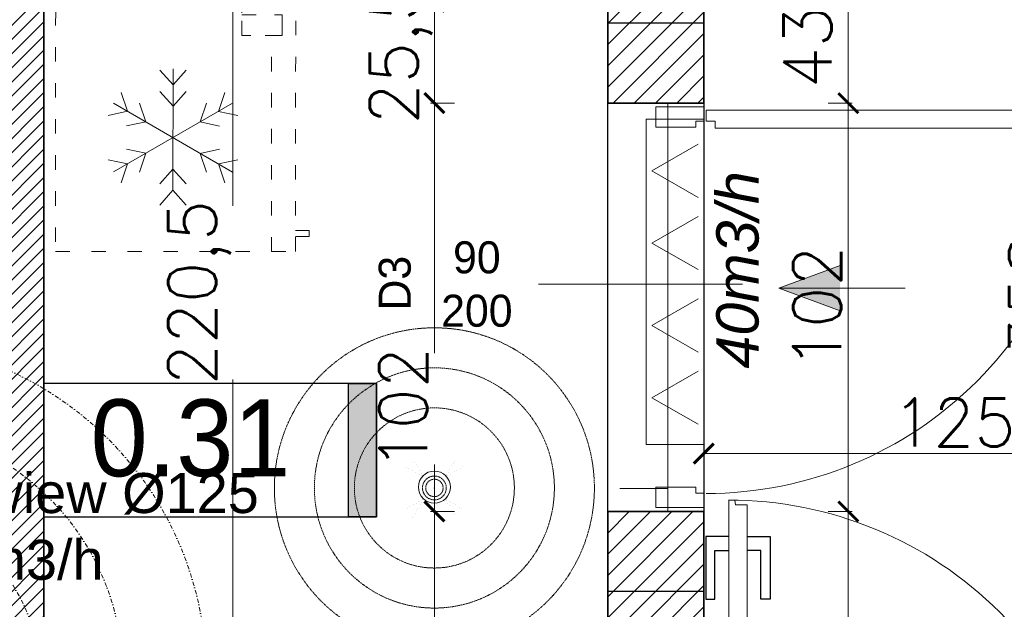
# Model space of a CAD drawing. Header units: millimetres. Extents: x -740 to 33545, y 5178 to 22494.
# Tile 136 of 256: x 9088 to 9334, y 10903 to 11050. Entities that reach past the tile are written whole.
import ezdxf
from ezdxf.lldxf.tags import DXFTag

# ---------------------------------------------------------------- set-up
doc = ezdxf.new("R2010")
doc.units = ezdxf.units.MM
doc.header["$MEASUREMENT"] = 0
for name, pattern in [('ACAD_ISO03W100', [30, 12, -18]), ('CENTERX2', [101.6, 63.5, -12.7, 12.7, -12.7]), ('DASHDOT', [1, 0.5, -0.25, 0, -0.25]), ('DIVIDE2', [0.625, 0.25, -0.125, 0, -0.125, 0, -0.125])]:
    doc.linetypes.add(name, pattern=pattern)
doc.layers.get('Defpoints').update_dxf_attribs({"color": 252})
for name, color, linetype, lineweight in [('## went', 20, 'DIVIDE2', 15), ('_IS_EKO_opis', 7, 'Continuous', 18), ('_IS_EKO_Text_Konstrukcji', 7, 'Continuous', 15), ('_IS_EKO_transfer', 5, 'Continuous', 15), ('_IS_WYCIAG_TOALETY', 6, 'Continuous', 20), ('_IS_Wywiew', 1, 'Continuous', 20), ('A_istniejące ściany', 252, 'Continuous', 35), ('A_l.przerywana', 252, 'ICAD_ISO03W100', 9), ('A_opisy', 252, 'Continuous', 15), ('A_wyposażenie', 252, 'Continuous', 9), ('l.przerywana', 252, 'ICAD_ISO03W100', 5), ('l.wypełnien', 252, 'Continuous', 5), ('wymiarowanie', 252, 'Continuous', 9)]:
    doc.layers.add(name, color=color, linetype=linetype, lineweight=lineweight)
doc.layers.add('## went NIEWID', color=51, linetype='DASHDOT', lineweight=15, plot=False)
for name, color, linetype in [('_I_EKO_PODKLAD 3', 252, 'Continuous'), ('_IS_EKO_Opis_Wentylacja', 7, 'CENTERX2'), ('NAWIEW', 5, 'Continuous'), ('stolarka', 252, 'Continuous'), ('tabelki opis', 252, 'Continuous'), ('ULTRA-GASTRO TECHNOLOGIA', 252, 'Continuous'), ('WYWIEW', 252, 'Continuous')]:
    doc.layers.add(name, color=color, linetype=linetype)
doc.styles.add('Arial', font='arial.ttf')
doc.styles.add('styl2', font='simplex.shx')
tags = doc.linetypes.add('ICAD_ISO03W100', pattern=[30, 12, -18]).pattern_tags.tags
tags[6:7] = [DXFTag(74, 4), DXFTag(75, 0), DXFTag(340, '0'), DXFTag(46, 1.0), DXFTag(50, 0.0), DXFTag(44, 0.0), DXFTag(45, 0.0)]
tags[4:5] = [DXFTag(74, 4), DXFTag(75, 0), DXFTag(340, '0'), DXFTag(46, 1.0), DXFTag(50, 0.0), DXFTag(44, 0.0), DXFTag(45, 0.0)]
tags = doc.linetypes.add('SOLID', pattern=[10, 10, 0]).pattern_tags.tags
tags[6:7] = [DXFTag(74, 4), DXFTag(75, 0), DXFTag(340, '0'), DXFTag(46, 0.0), DXFTag(50, 0.0), DXFTag(44, 0.0), DXFTag(45, 0.0)]
tags[4:5] = [DXFTag(74, 4), DXFTag(75, 0), DXFTag(340, '0'), DXFTag(46, 0.0), DXFTag(50, 0.0), DXFTag(44, 0.0), DXFTag(45, 0.0)]
doc.dimstyles.new('Skala 1-50', dxfattribs={"dimtxt": 12, "dimasz": 5, "dimexe": 1, "dimexo": 1, "dimgap": 1.5, "dimtad": 1, "dimdec": 1, "dimrnd": 0.5, "dimtxsty": 'styl2', "dimblk": 'ARCHTICK', "dimcen": 5, "dimadec": 0, "dimazin": 0, "dimtfac": 1, "dimtdec": 1, "dimtmove": 1, "dimatfit": 3, "dimldrblk": 'ARCHTICK', "dimfxl": 0, "dimlwd": -1, "dimlwe": -1, "dimarcsym": 0})

# ---------------------------------------------------------------- blocks, each defined once
blk = doc.blocks.new('_ArchTick')
at = {"color": 0, "linetype": 'ByBlock', "const_width": 0.15}
blk.add_lwpolyline([(-0.5, -0.5), (0.5, 0.5)], dxfattribs=at)
blk = doc.blocks.new('*D1148')
at = {"layer": 'Defpoints', "color": 0}
for p in [(9384.19, 11058.36), (9259.19, 11044.42), (9384.19, 11040.75)]:
    blk.add_point(p, dxfattribs=at)
at = {"layer": 'wymiarowanie', "color": 0}
for p, q in [((9259.19, 11053.36), (9259.19, 11059.36)), ((9384.19, 11053.36), (9384.19, 11059.36)), ((9259.19, 11058.36), (9302.96, 11058.36)), ((9384.19, 11058.36), (9330.59, 11058.36))]:
    blk.add_line(p, q, dxfattribs=at)
at = {"layer": 'wymiarowanie', "color": 0, "xscale": 5, "yscale": 5, "zscale": 5, "rotation": 180}
blk.add_blockref('_ArchTick', (9259.19, 11058.36), dxfattribs=at)
at = {"layer": 'wymiarowanie', "color": 0, "xscale": 5, "yscale": 5, "zscale": 5}
blk.add_blockref('_ArchTick', (9384.19, 11058.36), dxfattribs=at)
at = {"layer": 'wymiarowanie', "color": 0, "insert": (9316.77, 11066.16), "char_height": 12, "attachment_point": 5, "style": 'styl2'}
blk.add_mtext('125', dxfattribs=at)
blk = doc.blocks.new('A$C176D455E')
at = {"layer": '_I_EKO_PODKLAD 3', "lineweight": 9}
for p, q in [((16.24, 30.32), (12.93, 34.01)), ((16.24, 30.32), (19.55, 34.01)), ((16.24, 0), (16.24, 30.32)), ((4.85, 23.74), (3.31, 28.45)), ((16.24, 25.02), (12.93, 28.71)), ((16.24, 25.02), (19.55, 28.71)), ((27.64, 23.74), (29.17, 28.45)), ((31.11, 8.58), (1.38, 25.75)), ((1.38, 8.58), (31.11, 25.75)), ((9.44, 21.09), (7.9, 25.8)), ((23.04, 21.09), (24.58, 25.8)), ((4.85, 23.74), (0, 22.72)), ((27.64, 23.74), (32.48, 22.72)), ((9.44, 21.09), (4.59, 20.07)), ((23.04, 21.09), (27.89, 20.07)), ((9.44, 13.24), (4.59, 14.26)), ((9.44, 13.24), (7.9, 8.53)), ((23.04, 13.24), (27.89, 14.26)), ((23.04, 13.24), (24.58, 8.53)), ((4.85, 10.59), (0, 11.61)), ((4.85, 10.59), (3.31, 5.88)), ((27.64, 10.59), (32.48, 11.61)), ((27.64, 10.59), (29.17, 5.88)), ((16.24, 9.31), (12.93, 5.62)), ((16.24, 9.31), (19.55, 5.62)), ((16.24, 4.01), (12.93, 0.32)), ((16.24, 4.01), (19.55, 0.32))]:
    blk.add_line(p, q, dxfattribs=at)
blk = doc.blocks.new('A$C740E6856')
at = {"layer": '_I_EKO_PODKLAD 3', "linetype": 'ACAD_ISO03W100', "lineweight": 13, "ltscale": 0.3}
for p, q in [((9.37, 60), (9.37, 6.02)), ((0, 54.74), (3.37, 54.74))]:
    blk.add_line(p, q, dxfattribs=at)
at = {"layer": '_I_EKO_PODKLAD 3', "lineweight": 13}
for p, q in [((3.37, 56.27), (0, 56.27)), ((0, 56.27), (0, 54.74))]:
    blk.add_line(p, q, dxfattribs=at)
at = {"layer": '_I_EKO_PODKLAD 3', "linetype": 'ACAD_ISO03W100', "lineweight": 13, "ltscale": 0.3}
blk.add_lwpolyline([(3.37, 0), (63.37, 0), (63.37, 60), (3.37, 60)], close=True, dxfattribs=at)
at = {"layer": '_I_EKO_PODKLAD 3', "linetype": 'ACAD_ISO03W100', "lineweight": 13, "ltscale": 0.5}
blk.add_lwpolyline([(8.65, 0.91), (6.75, 0.91), (6.75, 6.02), (10.98, 6.02)], dxfattribs=at)
at = {"layer": '_I_EKO_PODKLAD 3', "linetype": 'ACAD_ISO03W100', "lineweight": 13, "ltscale": 0.3}
blk.add_lwpolyline([(14.61, 6.02), (16.85, 6.02), (16.85, 0.91), (11.8, 0.91)], dxfattribs=at)
at = {"layer": '_I_EKO_PODKLAD 3'}
blk.add_blockref('A$C176D455E', (17.78, 14.41), dxfattribs=at)
blk = doc.blocks.new('*D2261')
at = {"layer": 'Defpoints', "color": 0}
for p in [(9383.33, 11191.52), (9350.2, 10833.52), (9384.19, 10833.52)]:
    blk.add_point(p, dxfattribs=at)
at = {"layer": 'wymiarowanie', "color": 0}
for p, q in [((9355.2, 11191.52), (9349.2, 11191.52)), ((9350.2, 11191.52), (9350.2, 10833.52)), ((9355.2, 10833.52), (9349.2, 10833.52))]:
    blk.add_line(p, q, dxfattribs=at)
at = {"layer": 'wymiarowanie', "color": 0, "xscale": 5, "yscale": 5, "zscale": 5}
for p, rotation in [((9350.2, 11191.52), 90), ((9350.2, 10833.52), 270)]:
    blk.add_blockref('_ArchTick', p, dxfattribs=dict(at, rotation=rotation))
at = {"layer": 'wymiarowanie', "color": 0, "insert": (9341.53, 10980.79), "char_height": 12, "attachment_point": 5, "rotation": 90, "style": 'styl2'}
blk.add_mtext('358', dxfattribs=at)
blk = doc.blocks.new('*D2263')
at = {"layer": 'Defpoints', "color": 0}
for p in [(9154.45, 11054.32), (9141.48, 10833.91), (9160.29, 10833.91)]:
    blk.add_point(p, dxfattribs=at)
at = {"layer": 'wymiarowanie', "color": 0}
for p, q in [((9146.48, 11054.32), (9140.48, 11054.32)), ((9141.48, 11054.32), (9141.48, 11003.38)), ((9141.48, 10833.91), (9141.48, 10959.98)), ((9146.48, 10833.91), (9140.48, 10833.91))]:
    blk.add_line(p, q, dxfattribs=at)
at = {"layer": 'wymiarowanie', "color": 0, "xscale": 5, "yscale": 5, "zscale": 5}
for p, rotation in [((9141.48, 11054.32), 90), ((9141.48, 10833.91), 270)]:
    blk.add_blockref('_ArchTick', p, dxfattribs=dict(at, rotation=rotation))
at = {"layer": 'wymiarowanie', "color": 0, "insert": (9133.13, 10981.68), "char_height": 12, "attachment_point": 5, "rotation": 90, "style": 'styl2'}
blk.add_mtext('220,5', dxfattribs=at)
blk = doc.blocks.new('*D2538')
at = {"layer": 'Defpoints', "color": 0}
for p in [(9384.19, 10958.52), (9259.19, 10954.08), (9384.19, 10941.47)]:
    blk.add_point(p, dxfattribs=at)
at = {"layer": 'wymiarowanie', "color": 0}
for p, q in [((9259.19, 10946.47), (9259.19, 10940.47)), ((9384.19, 10946.47), (9384.19, 10940.47)), ((9259.19, 10941.47), (9384.19, 10941.47))]:
    blk.add_line(p, q, dxfattribs=at)
at = {"layer": 'wymiarowanie', "color": 0, "xscale": 5, "yscale": 5, "zscale": 5, "rotation": 180}
blk.add_blockref('_ArchTick', (9259.19, 10941.47), dxfattribs=at)
at = {"layer": 'wymiarowanie', "color": 0, "xscale": 5, "yscale": 5, "zscale": 5}
blk.add_blockref('_ArchTick', (9384.19, 10941.47), dxfattribs=at)
at = {"layer": 'wymiarowanie', "color": 0, "insert": (9321.69, 10949.27), "char_height": 12, "attachment_point": 5, "style": 'styl2'}
blk.add_mtext('125', dxfattribs=at)
blk = doc.blocks.new('*D2710')
at = {"layer": 'Defpoints', "color": 0}
for p in [(9235.19, 11054.32), (9191.85, 11029.02), (9235.19, 11029.02)]:
    blk.add_point(p, dxfattribs=at)
at = {"layer": 'wymiarowanie', "color": 0}
for p, q in [((9196.85, 11054.32), (9190.85, 11054.32)), ((9191.85, 11054.32), (9191.85, 11029.02)), ((9196.85, 11029.02), (9190.85, 11029.02))]:
    blk.add_line(p, q, dxfattribs=at)
at = {"layer": 'wymiarowanie', "color": 0, "xscale": 5, "yscale": 5, "zscale": 5}
for p, rotation in [((9191.85, 11054.32), 90), ((9191.85, 11029.02), 270)]:
    blk.add_blockref('_ArchTick', p, dxfattribs=dict(at, rotation=rotation))
at = {"layer": 'wymiarowanie', "color": 0, "insert": (9183.5, 11041.67), "char_height": 12, "attachment_point": 5, "rotation": 90, "style": 'styl2'}
blk.add_mtext('25,5', dxfattribs=at)
blk = doc.blocks.new('*D2711')
at = {"layer": 'Defpoints', "color": 0}
for p in [(9235.19, 11029.02), (9191.85, 10927.02), (9235.19, 10927.02)]:
    blk.add_point(p, dxfattribs=at)
at = {"layer": 'wymiarowanie', "color": 0}
for p, q in [((9196.85, 11029.02), (9190.85, 11029.02)), ((9191.85, 11029.02), (9191.85, 10966.53)), ((9191.85, 10927.02), (9191.85, 10938.76)), ((9196.85, 10927.02), (9190.85, 10927.02))]:
    blk.add_line(p, q, dxfattribs=at)
at = {"layer": 'wymiarowanie', "color": 0, "xscale": 5, "yscale": 5, "zscale": 5}
for p, rotation in [((9191.85, 11029.02), 90), ((9191.85, 10927.02), 270)]:
    blk.add_blockref('_ArchTick', p, dxfattribs=dict(at, rotation=rotation))
at = {"layer": 'wymiarowanie', "color": 0, "insert": (9184.05, 10952.65), "char_height": 12, "attachment_point": 5, "rotation": 90, "style": 'styl2'}
blk.add_mtext('102', dxfattribs=at)
blk = doc.blocks.new('*D2712')
at = {"layer": 'Defpoints', "color": 0}
for p in [(9235.19, 10927.02), (9191.85, 10833.52), (9235.19, 10833.52)]:
    blk.add_point(p, dxfattribs=at)
at = {"layer": 'wymiarowanie', "color": 0}
for p, q in [((9196.85, 10927.02), (9190.85, 10927.02)), ((9191.85, 10927.02), (9191.85, 10833.52)), ((9196.85, 10833.52), (9190.85, 10833.52))]:
    blk.add_line(p, q, dxfattribs=at)
at = {"layer": 'wymiarowanie', "color": 0, "xscale": 5, "yscale": 5, "zscale": 5}
for p, rotation in [((9191.85, 10927.02), 90), ((9191.85, 10833.52), 270)]:
    blk.add_blockref('_ArchTick', p, dxfattribs=dict(at, rotation=rotation))
at = {"layer": 'wymiarowanie', "color": 0, "insert": (9183.5, 10880.27), "char_height": 12, "attachment_point": 5, "rotation": 90, "style": 'styl2'}
blk.add_mtext('93,5', dxfattribs=at)
blk = doc.blocks.new('*D2725')
at = {"layer": 'Defpoints', "color": 0}
for p in [(9259.19, 11072.32), (9259.19, 11029.02), (9295.31, 11029.02)]:
    blk.add_point(p, dxfattribs=at)
at = {"layer": 'wymiarowanie', "color": 0}
for p, q in [((9290.31, 11072.32), (9296.31, 11072.32)), ((9295.31, 11072.32), (9295.31, 11029.02)), ((9290.31, 11029.02), (9296.31, 11029.02))]:
    blk.add_line(p, q, dxfattribs=at)
at = {"layer": 'wymiarowanie', "color": 0, "xscale": 5, "yscale": 5, "zscale": 5}
for p, rotation in [((9295.31, 11072.32), 90), ((9295.31, 11029.02), 270)]:
    blk.add_blockref('_ArchTick', p, dxfattribs=dict(at, rotation=rotation))
at = {"layer": 'wymiarowanie', "color": 0, "insert": (9286.97, 11050.67), "char_height": 12, "attachment_point": 5, "rotation": 90, "style": 'styl2'}
blk.add_mtext('43,5', dxfattribs=at)
blk = doc.blocks.new('*D2726')
at = {"layer": 'Defpoints', "color": 0}
for p in [(9259.19, 11029.02), (9259.19, 10927.02), (9295.31, 10927.02)]:
    blk.add_point(p, dxfattribs=at)
at = {"layer": 'wymiarowanie', "color": 0}
for p, q in [((9290.31, 11029.02), (9296.31, 11029.02)), ((9295.31, 11029.02), (9295.31, 10927.02)), ((9290.31, 10927.02), (9296.31, 10927.02))]:
    blk.add_line(p, q, dxfattribs=at)
at = {"layer": 'wymiarowanie', "color": 0, "xscale": 5, "yscale": 5, "zscale": 5}
for p, rotation in [((9295.31, 11029.02), 90), ((9295.31, 10927.02), 270)]:
    blk.add_blockref('_ArchTick', p, dxfattribs=dict(at, rotation=rotation))
at = {"layer": 'wymiarowanie', "color": 0, "insert": (9287.51, 10978.02), "char_height": 12, "attachment_point": 5, "rotation": 90, "style": 'styl2'}
blk.add_mtext('102', dxfattribs=at)
blk = doc.blocks.new('*D2727')
at = {"layer": 'Defpoints', "color": 0}
for p in [(9259.19, 10927.02), (9279.52, 10833.92), (9295.31, 10833.92)]:
    blk.add_point(p, dxfattribs=at)
at = {"layer": 'wymiarowanie', "color": 0}
for p, q in [((9290.31, 10927.02), (9296.31, 10927.02)), ((9295.31, 10927.02), (9295.31, 10833.92)), ((9290.31, 10833.92), (9296.31, 10833.92))]:
    blk.add_line(p, q, dxfattribs=at)
at = {"layer": 'wymiarowanie', "color": 0, "xscale": 5, "yscale": 5, "zscale": 5}
for p, rotation in [((9295.31, 10927.02), 90), ((9295.31, 10833.92), 270)]:
    blk.add_blockref('_ArchTick', p, dxfattribs=dict(at, rotation=rotation))
at = {"layer": 'wymiarowanie', "color": 0, "insert": (9287.51, 10880.47), "char_height": 12, "attachment_point": 5, "rotation": 90, "style": 'styl2'}
blk.add_mtext('93', dxfattribs=at)
blk = doc.blocks.new('FILL_245')
at = {"color": 1, "linetype": 'Continuous', "const_width": 0.018}
blk.add_lwpolyline([(-42321.15, 289.36), (-42313.9, 301.91), (-42308.6, 296.6)], close=True, dxfattribs=at)
blk = doc.blocks.new('FILL_244')
at = {"color": 1, "linetype": 'Continuous', "const_width": 0.018}
blk.add_lwpolyline([(-42321.15, 274.23), (-42308.6, 266.98), (-42313.9, 261.68)], close=True, dxfattribs=at)
blk = doc.blocks.new('Wywiew_lazienki')
at = {"layer": '## went NIEWID'}
for radius in [40, 30, 20]:
    blk.add_circle((10620.47, 9724.02), radius, dxfattribs=at)
at = {"layer": '_IS_WYCIAG_TOALETY', "linetype": 'Continuous', "lineweight": 0}
for p, q in [((10625.88, 9731.38), (10623.23, 9726.79)), ((10625.88, 9716.67), (10627.82, 9718.61))]:
    blk.add_line(p, q, dxfattribs=at)
at = {"layer": '_IS_WYCIAG_TOALETY', "linetype": 'Continuous', "lineweight": 0, "const_width": 0.00658}
for points in [[(10611.71, 9732.78), (10614.08, 9730.41)], [(10629.22, 9732.78), (10626.85, 9730.41)], [(10615.05, 9731.38), (10613.11, 9729.44)], [(10615.05, 9731.38), (10613.11, 9729.44)], [(10617.7, 9726.79), (10615.05, 9731.38)], [(10617.7, 9726.79), (10615.05, 9731.38)], [(10625.88, 9731.38), (10627.82, 9729.44)], [(10625.88, 9731.38), (10627.82, 9729.44)], [(10613.11, 9729.44), (10617.7, 9726.79)], [(10627.82, 9729.44), (10623.23, 9726.79)], [(10617.7, 9726.79), (10617.7, 9726.79)], [(10623.23, 9726.79), (10623.23, 9726.79)], [(10617.7, 9721.26), (10613.11, 9718.61)], [(10617.7, 9721.26), (10613.11, 9718.61)], [(10615.05, 9716.67), (10617.7, 9721.26)], [(10617.7, 9721.26), (10617.7, 9721.26)], [(10623.23, 9721.26), (10627.82, 9718.61)], [(10623.23, 9721.26), (10627.82, 9718.61)], [(10623.23, 9721.26), (10623.23, 9721.26)], [(10625.88, 9716.67), (10623.23, 9721.26)], [(10613.11, 9718.61), (10615.05, 9716.67)], [(10613.11, 9718.61), (10615.05, 9716.67)], [(10611.71, 9715.27), (10614.08, 9717.64)], [(10629.22, 9715.27), (10626.85, 9717.64)]]:
    blk.add_lwpolyline(points, dxfattribs=at)
at = {"layer": '_IS_WYCIAG_TOALETY', "lineweight": 0}
for radius in [2.98, 2.18]:
    blk.add_circle((10620.47, 9724.02), radius, dxfattribs=at)
blk.add_point((10620.47, 9724.02), dxfattribs=at)
blk.add_point((10620.47, 9724.02), dxfattribs=at)
at = {"layer": '_IS_WYCIAG_TOALETY', "lineweight": 0, "extrusion": (0, 0, -1), "xscale": 0.3657600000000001, "yscale": 0.3657600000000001, "zscale": -0.3657600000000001}
for name in ['FILL_245', 'FILL_244']:
    blk.add_blockref(name, (4861.68, 9620.96), dxfattribs=at)
blk = doc.blocks.new('FILL_246')
at = {"color": 1, "linetype": 'Continuous', "const_width": 0.018}
blk.add_lwpolyline([(-42336.28, 274.23), (-42348.83, 266.98), (-42343.52, 261.68)], close=True, dxfattribs=at)
blk = doc.blocks.new('FILL_243')
at = {"color": 1, "linetype": 'Continuous', "const_width": 0.018}
blk.add_lwpolyline([(-42336.28, 289.36), (-42343.52, 301.91), (-42348.83, 296.6)], close=True, dxfattribs=at)
blk = doc.blocks.new('A$C06D629D9')
blk.add_point((0, 0))
at = {"color": 3}
blk.add_point((0, 0), dxfattribs=at)
at = {"layer": 'NAWIEW', "color": 1, "linetype": 'Continuous', "const_width": 0.018}
for points in [[(-23.94, 23.94), (-17.46, 17.46)], [(23.94, 23.94), (17.46, 17.46)], [(-14.81, 20.11), (-20.11, 14.81)], [(-14.81, 20.11), (-20.11, 14.81)], [(-20.11, 14.81), (-7.57, 7.57)], [(-7.57, 7.57), (-14.81, 20.11)], [(-7.57, 7.57), (-14.81, 20.11)], [(7.57, 7.57), (14.81, 20.11)], [(7.57, 7.57), (14.81, 20.11)], [(20.11, 14.81), (7.57, 7.57)], [(14.81, 20.11), (20.11, 14.81)], [(14.81, 20.11), (20.11, 14.81)], [(-7.57, -7.57), (-20.11, -14.81)], [(-7.57, -7.57), (-20.11, -14.81)], [(-14.81, -20.11), (-7.57, -7.57)], [(7.57, -7.57), (20.11, -14.81)], [(7.57, -7.57), (20.11, -14.81)], [(14.81, -20.11), (7.57, -7.57)], [(-23.94, -23.94), (-17.46, -17.46)], [(-20.11, -14.81), (-14.81, -20.11)], [(-20.11, -14.81), (-14.81, -20.11)], [(20.11, -14.81), (14.81, -20.11)], [(20.11, -14.81), (14.81, -20.11)], [(23.94, -23.94), (17.46, -17.46)]]:
    blk.add_lwpolyline(points, dxfattribs=at)
at = {"layer": 'WYWIEW', "color": 10, "linetype": 'Continuous', "const_width": 0.018}
for points in [[(-7.57, 7.57), (-7.57, 7.57)], [(7.57, 7.57), (7.57, 7.57)], [(-7.57, -7.57), (-7.57, -7.57)], [(7.57, -7.57), (7.57, -7.57)]]:
    blk.add_lwpolyline(points, dxfattribs=at)
at = {"layer": 'NAWIEW', "extrusion": (0, 0, -1), "zscale": -1}
for name in ['FILL_245', 'FILL_243', 'FILL_244', 'FILL_246']:
    blk.add_blockref(name, (42328.71, -281.79), dxfattribs=at)
blk = doc.blocks.new('heether5')
at = {"layer": '## went', "color": 1}
for radius in [7.45, 5.44]:
    blk.add_circle((341463.05, 163171.59), radius, dxfattribs=at)
at = {"layer": '## went NIEWID'}
for radius in [100, 75, 50]:
    blk.add_circle((341463.05, 163171.59), radius, dxfattribs=at)
at = {"layer": '## went', "xscale": 0.9144000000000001, "yscale": 0.9144000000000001, "zscale": 0.9144000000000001}
blk.add_blockref('A$C06D629D9', (341463.05, 163171.59), dxfattribs=at)

msp = doc.modelspace()

# ---------------------------------------------------------------- hatches: boundary and pattern name
at = {"layer": '_IS_EKO_opis'}
for points in [[(9293.26, 10982.81), (9293.26, 10988.44), (9277.96, 10982.81)], [(9293.26, 10977.17), (9293.26, 10982.81), (9277.96, 10982.81)]]:
    msp.add_hatch(color=256, dxfattribs=at).paths.add_polyline_path(points)
at = {"layer": 'l.wypełnien'}
h = msp.add_hatch(dxfattribs=at)
h.set_pattern_fill('ANSI31', color=256, scale=30, style=0)
edge = h.paths.add_edge_path()
edge.add_line((8932.19, 10920.7), (8932.19, 10978.67))
edge.add_line((8932.19, 10978.67), (8932.19, 11023.17))
edge.add_line((8932.19, 11023.17), (8932.19, 11086.55))
edge.add_line((8932.19, 11086.55), (8932.19, 11090.05))
edge.add_line((8932.19, 11090.05), (8887.19, 11090.05))
edge.add_line((8887.19, 11090.05), (8887.19, 10920.7))
edge.add_line((8887.19, 10920.7), (8932.19, 10920.7))
h.paths.add_polyline_path([(9644.52, 11095.63), (9645.19, 11095.63), (9645.19, 11322.32), (9879.19, 11322.32), (9879.19, 11234.32), (9924.19, 11234.32), (9924.19, 11368.7), (9592.09, 11368.7), (9506.19, 11368.7), (9506.19, 11323.52), (9604.19, 11323.52), (9604.19, 11095.63)])
h.paths.add_polyline_path([(8887.19, 10686.04), (8932.19, 10686.04), (8932.19, 10794.52), (9246.19, 10794.52), (9246.19, 10833.52), (9259.19, 10833.52), (9259.19, 10907.02), (9235.19, 10907.02), (9235.19, 10833.52), (8932.19, 10833.52), (8932.19, 10920.7), (8887.19, 10920.7)])
h.paths.add_polyline_path([(8975.77, 11323.52), (9235.19, 11323.52), (9259.19, 11323.52), (9360.94, 11323.52), (9360.94, 11368.7), (8975.77, 11368.7)])
h.paths.add_polyline_path([(8887.19, 11368.7), (8887.19, 11236.3), (8907.93, 11236.3), (8932.19, 11236.3), (8932.19, 11323.52), (8975.77, 11323.52), (8975.77, 11368.7)])
h.paths.add_polyline_path([(9604.19, 11095.63), (9644.52, 11095.63), (9644.52, 11090.06), (9645.19, 11090.06), (9645.19, 11005.43), (9612.19, 11005.43), (9612.19, 11018.43), (9604.19, 11018.43)])
h.paths.add_polyline_path([(9924.19, 11095.63), (9924.19, 11158.89), (9879.19, 11158.89), (9879.19, 11095.63)])
h.paths.add_polyline_path([(9246.19, 10833.52), (9246.19, 10794.52), (9266.19, 10794.52), (9266.19, 10833.52)])
h.paths.add_polyline_path([(9879.19, 11078.49), (9924.19, 11078.59), (9924.19, 11095.63), (9879.19, 11095.63)])
h.paths.add_polyline_path([(9259.19, 10907.02), (9259.19, 10927.02), (9250.18, 10927.02), (9235.19, 10927.02), (9235.19, 10907.02)])
h.paths.add_polyline_path([(9235.19, 11072.32), (9235.19, 11052.32), (9259.19, 11052.32), (9259.19, 11072.32)])
h.paths.add_polyline_path([(9235.19, 11029.02), (9250.18, 11029.02), (9259.19, 11029.02), (9259.19, 11035.15), (9259.19, 11049.02), (9235.19, 11049.02)])
h.paths.add_polyline_path([(9235.19, 11323.52), (9235.19, 11303.52), (9259.19, 11303.52), (9259.19, 11323.52)])
h.paths.add_polyline_path([(9235.19, 11186.92), (9259.19, 11186.92), (9259.19, 11186.92), (9259.19, 11191.52), (9259.19, 11199.52), (9259.19, 11199.52), (9235.19, 11199.52), (9235.19, 11191.52)])
h.paths.add_polyline_path([(9235.19, 11174.32), (9247.19, 11174.32), (9259.19, 11174.32), (9259.19, 11174.32), (9259.19, 11186.92), (9259.19, 11186.92), (9235.19, 11186.92), (9235.19, 11174.32)])
h.paths.add_polyline_path([(9259.19, 11049.02), (9259.19, 11051.92), (9259.19, 11052.32), (9235.19, 11052.32), (9235.19, 11049.02), (9259.19, 11049.02)])
h = msp.add_hatch(dxfattribs=at)
h.set_pattern_fill('ANSI31', color=256, scale=20, style=0)
h.paths.add_polyline_path([(9094.19, 10833.52), (9094.19, 11054.32), (9235.19, 11054.32), (9235.19, 11066.32), (9077.19, 11066.32), (9077.19, 11054.32), (9082.19, 11054.32), (9082.19, 10946.52), (9077.19, 10946.52), (9077.19, 10938.52), (9082.19, 10938.52), (9082.19, 10833.52), (9094.19, 10833.52)])
h.paths.add_polyline_path([(9384.19, 10958.52), (9451.64, 10958.52), (9451.64, 10966.52), (9392.19, 10966.52), (9392.19, 11081.52), (9604.19, 11081.52), (9604.19, 11089.52), (9392.19, 11089.52), (9392.19, 11094.52), (9384.19, 11094.52)])
h.paths.add_polyline_path([(9612.19, 11005.43), (9645.19, 11005.43), (9645.19, 10990.32), (9645.19, 10978.32), (9645.19, 10951.32), (9604.19, 10951.32), (9604.19, 10958.52), (9543.64, 10958.52), (9543.64, 10966.52), (9604.19, 10966.52), (9604.19, 11018.43), (9612.19, 11018.43)])
h.paths.add_polyline_path([(8932.19, 11054.32), (8975.19, 11054.32), (8975.19, 11066.32), (8932.19, 11066.32)])
h.paths.add_polyline_path([(8932.19, 10938.52), (8985.19, 10938.52), (8985.19, 10946.52), (8932.19, 10946.52)])
at = {"layer": 'tabelki opis'}
msp.add_hatch(color=256, dxfattribs=at).paths.add_polyline_path([(9177.35, 10925.71), (9177.35, 10958.97), (9170.38, 10958.97), (9170.38, 10925.71)])

# ---------------------------------------------------------------- linework, layer by layer
at = {"layer": '_IS_EKO_opis'}
for p, q in [((9277.96, 10982.81), (9293.26, 10988.44)), ((9309.56, 10982.81), (9277.96, 10982.81)), ((9277.96, 10982.81), (9293.26, 10977.17))]:
    msp.add_line(p, q, dxfattribs=at)
at = {"layer": '_IS_EKO_transfer', "color": 5, "lineweight": 15, "ltscale": 5}
for p, q in [((9257.75, 11018.75), (9246.23, 11012.1)), ((9257.75, 11005.45), (9246.23, 11012.1)), ((9257.75, 11000.72), (9246.23, 10994.07)), ((9257.75, 10987.42), (9246.23, 10994.07)), ((9257.75, 10980.12), (9246.23, 10973.47)), ((9257.75, 10966.82), (9246.23, 10973.47)), ((9257.75, 10962.09), (9246.23, 10955.44)), ((9257.75, 10948.79), (9246.23, 10955.44))]:
    msp.add_line(p, q, dxfattribs=at)
msp.add_lwpolyline([(9259.19, 10943.77), (9259.19, 11025.04), (9244.79, 11025.04), (9244.79, 10943.77)], close=True, dxfattribs=at)
at = {"layer": '_IS_Wywiew'}
msp.add_circle((9191.85, 10933.11), 4, dxfattribs=at)
at = {"layer": 'A_istniejące ściany'}
for points in [[(9235.19, 11072.32), (9235.19, 11029.02)], [(9094.19, 10833.52), (9094.19, 11054.32)], [(9094.19, 10946.52), (9094.19, 11054.32)], [(9259.19, 11029.02), (9259.19, 11051.92)], [(9235.19, 11029.02), (9259.19, 11029.02)], [(9235.19, 10927.02), (9235.19, 10833.52)], [(9235.19, 10927.02), (9259.19, 10927.02)], [(9259.19, 10833.52), (9259.19, 10927.02)]]:
    msp.add_lwpolyline(points, dxfattribs=at)
at = {"layer": 'A_l.przerywana', "lineweight": 30, "ltscale": 0.3}
msp.add_lwpolyline([(9235.19, 11049.02), (9259.19, 11049.02), (9259.19, 10907.02), (9235.19, 10907.02)], close=True, dxfattribs=at)
at = {"layer": 'A_l.przerywana', "ltscale": 0.3}
msp.add_lwpolyline([(9238.18, 10932.77), (9250.18, 10932.77)], dxfattribs=at)
at = {"layer": 'A_opisy'}
msp.add_line((9268.87, 10983.77), (9213.87, 10983.77), dxfattribs=at)
at = {"layer": 'A_opisy', "ltscale": 0.3}
for points in [[(9187.87, 10983.77), (9213.87, 10983.77), (9213.87, 10996.77), (9187.87, 10996.77)], [(9187.87, 10970.77), (9213.87, 10970.77), (9213.87, 10983.77), (9187.87, 10983.77)]]:
    msp.add_lwpolyline(points, close=True, dxfattribs=at)
at = {"layer": 'l.przerywana', "ltscale": 0.3}
msp.add_lwpolyline([(9235.19, 11029.02), (9250.18, 11029.02), (9250.18, 10927.02), (9235.19, 10927.02)], dxfattribs=at)
at = {"layer": 'stolarka', "lineweight": 9}
for points in [[(9259.76, 11024.48), (9259.76, 11027.27), (9355.53, 11027.27), (9355.52, 11025.76), (9354.37, 11025.58), (9354.37, 11022.74), (9262.06, 11022.74), (9262.06, 11024.48), (9259.76, 11024.48)], [(9268.26, 10834.1), (9265.48, 10834.1), (9265.48, 10929.87), (9266.98, 10929.85), (9267.16, 10928.71), (9270, 10928.71), (9270, 10836.4), (9268.26, 10836.4), (9268.26, 10834.1)]]:
    msp.add_lwpolyline(points, dxfattribs=at)
at = {"layer": 'stolarka'}
for points in [[(9265.48, 10920.75), (9259.67, 10920.75), (9259.67, 10905.09), (9261.99, 10905.09), (9261.99, 10917.27), (9265.48, 10917.27)], [(9270, 10920.75), (9275.8, 10920.75), (9275.8, 10905.09), (9273.48, 10905.09), (9273.48, 10917.27), (9270, 10917.27)]]:
    msp.add_lwpolyline(points, dxfattribs=at)
at = {"layer": 'stolarka', "linetype": 'ICAD_ISO03W100', "lineweight": 13, "ltscale": 0.3}
for centre, start, end in [((9259.76, 11027.27), 270.0003, 0.0531), ((9265.47, 10834.1), 0.0003, 90.0531)]:
    msp.add_arc(centre, 95.77, start, end, dxfattribs=at)
at = {"layer": 'tabelki opis'}
msp.add_lwpolyline([(9177.35, 10958.97), (9094.19, 10958.97), (9094.19, 10925.71), (9177.35, 10925.71), (9177.35, 10958.97)], dxfattribs=at)
msp.add_lwpolyline([(9177.35, 10925.71), (9170.38, 10925.71), (9170.38, 10958.97), (9177.35, 10958.97)], close=True, dxfattribs=at)
at = {"layer": 'ULTRA-GASTRO TECHNOLOGIA', "linetype": 'Continuous', "lineweight": 13}
for points in [[(9257.21, 11023.02), (9257.21, 11024.53), (9259.19, 11024.53), (9259.19, 11028.07), (9247.19, 11028.07), (9247.19, 11023.02), (9257.21, 11023.02)], [(9257.21, 10933.07), (9257.21, 10931.55), (9259.19, 10931.55), (9259.19, 10928.02), (9247.19, 10928.02), (9247.19, 10933.07), (9257.21, 10933.07)]]:
    msp.add_lwpolyline(points, dxfattribs=at)
at = {"layer": 'wymiarowanie'}
msp.add_line((9235.19, 10927.02), (9235.19, 10833.52), dxfattribs=at)

# ---------------------------------------------------------------- block references
at = {"xscale": 2.0875, "yscale": 2.0875, "zscale": 2.0875}
msp.add_blockref('Wywiew_lazienki', (-13118.89, -9412.88), dxfattribs=at)
at = {"layer": 'A_wyposażenie', "rotation": 179.9616557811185}
msp.add_blockref('A$C740E6856', (9160.55, 11051.94), dxfattribs=at)

# ---------------------------------------------------------------- texts
at = {"layer": '_IS_EKO_Opis_Wentylacja', "insert": (9058.7, 10936.62), "char_height": 10, "width": 108.1234, "attachment_point": 1, "style": 'Arial'}
msp.add_mtext('Wywiew %%C125 \\P75 m3/h', dxfattribs=at)
at = {"layer": '_IS_EKO_Text_Konstrukcji', "linetype": 'SOLID', "lineweight": 15, "insert": (9262.31, 10987.36), "char_height": 10.584, "attachment_point": 2, "rotation": 90}
msp.add_mtext('\\fArial|b0|i1|c238|p34;40m3/h', dxfattribs=at)
at = {"layer": 'tabelki opis', "insert": (9105.91, 10955.02), "char_height": 19.2, "width": 56.7, "attachment_point": 1}
msp.add_mtext('{\\fCentury Gothic|b0|i0|c238|p34;0.31}', dxfattribs=at)

# ---------------------------------------------------------------- dimensions: what is measured, and where the dimension line sits
at = {"layer": 'wymiarowanie'}
for base, p1, p2, picture, middle in [((9350.2, 10833.52), (9383.33, 11191.52), (9384.19, 10833.52), '*D2261', (9349.33, 10980.79)), ((9141.48, 10833.91), (9154.45, 11054.32), (9160.29, 10833.91), '*D2263', (9141.48, 10981.68)), ((9191.85, 11029.02), (9235.19, 11054.32), (9235.19, 11029.02), '*D2710', (9191.85, 11041.67))]:
    dim = msp.add_linear_dim(base=base, p1=p1, p2=p2, angle=90, dimstyle='Skala 1-50', dxfattribs=at)
    dim.commit()
    dim.dimension.update_dxf_attribs({"geometry": picture, "text_midpoint": middle, "dimtype": 160})
dim = msp.add_linear_dim(base=(9384.19, 11058.36), p1=(9259.19, 11044.42), p2=(9384.19, 11040.75), dimstyle='Skala 1-50', dxfattribs=at)
dim.commit()
dim.dimension.update_dxf_attribs({"geometry": '*D1148', "text_midpoint": (9316.77, 11058.36), "dimtype": 160})
for base, p1, p2, picture, middle in [((9295.31, 11029.02), (9259.19, 11072.32), (9259.19, 11029.02), '*D2725', (9286.97, 11050.67)), ((9295.31, 10927.02), (9259.19, 11029.02), (9259.19, 10927.02), '*D2726', (9287.51, 10978.02)), ((9191.85, 10833.52), (9235.19, 10927.02), (9235.19, 10833.52), '*D2712', (9183.5, 10880.27)), ((9295.31, 10833.92), (9259.19, 10927.02), (9279.52, 10833.92), '*D2727', (9287.51, 10880.47))]:
    dim = msp.add_linear_dim(base=base, p1=p1, p2=p2, angle=90, dimstyle='Skala 1-50', dxfattribs=at)
    dim.commit()
    dim.dimension.update_dxf_attribs({"geometry": picture, "text_midpoint": middle})
dim = msp.add_linear_dim(base=(9384.19, 10941.47), p1=(9259.19, 10954.08), p2=(9384.19, 10958.52), dimstyle='Skala 1-50', dxfattribs=at)
dim.commit()
dim.dimension.update_dxf_attribs({"geometry": '*D2538', "text_midpoint": (9321.69, 10949.27)})

# ---------------------------------------------------------------- next in the draw order: texts
at = {"layer": 'A_opisy', "ltscale": 0.3, "insert": (9200.87, 10983.77), "char_height": 8, "width": 26, "attachment_point": 5, "bg_fill": 2}
msp.add_mtext('\\pi3.19200;{\\fCentury Gothic|b0|i0|c238|p0;90}\\P{\\fCentury Gothic|b0|i0|c238|p0;200}', dxfattribs=at)

# ---------------------------------------------------------------- next in the draw order: linework, layer by layer
at = {"layer": 'A_opisy', "lineweight": 30, "ltscale": 0.3}
msp.add_lwpolyline([(9174.87, 10970.77), (9174.87, 10996.77), (9187.87, 10996.77), (9187.87, 10970.77)], close=True, dxfattribs=at)

# ---------------------------------------------------------------- next in the draw order: texts
at = {"layer": 'A_opisy', "ltscale": 0.3, "insert": (9181.99, 10984.03), "char_height": 8, "width": 26, "attachment_point": 5, "rotation": 90, "bg_fill": 2}
msp.add_mtext('{\\fCentury Gothic|b0|i0|c238|p0;D3}', dxfattribs=at)

# ---------------------------------------------------------------- next in the draw order: block references
at = {"layer": '_IS_Wywiew', "xscale": 0.39999984, "yscale": 0.39999984, "zscale": 0.39999984}
msp.add_blockref('heether5', (-127393.32, -54335.72), dxfattribs=at)

# ---------------------------------------------------------------- next in the draw order: dimensions: what is measured, and where the dimension line sits
at = {"layer": 'wymiarowanie'}
dim = msp.add_linear_dim(base=(9191.85, 10927.02), p1=(9235.19, 11029.02), p2=(9235.19, 10927.02), angle=90, dimstyle='Skala 1-50', dxfattribs=at)
dim.commit()
dim.dimension.update_dxf_attribs({"geometry": '*D2711', "text_midpoint": (9191.85, 10952.65), "dimtype": 160})

doc.saveas('drawing.dxf')
